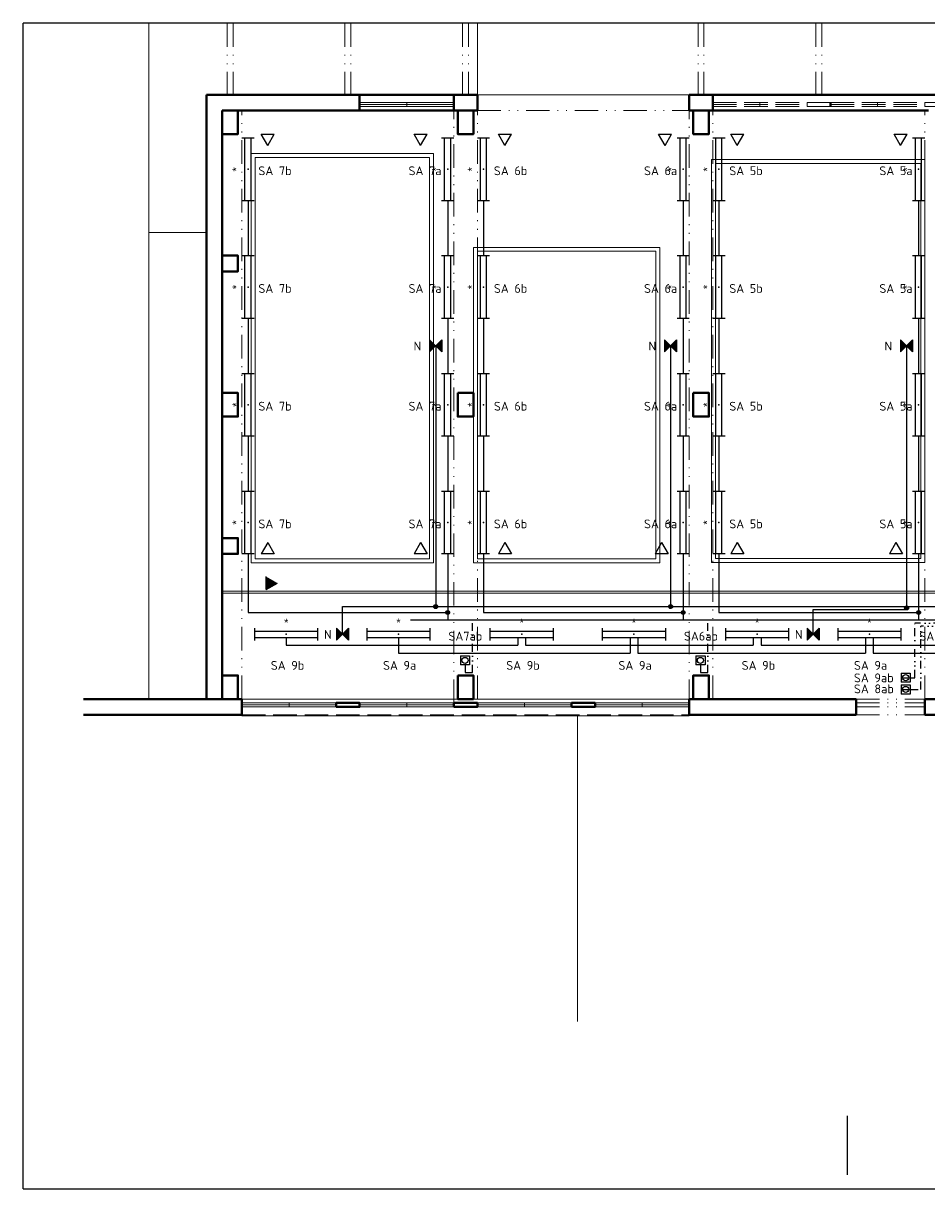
# Model space of a CAD drawing. Header units: millimetres. Extents: x 65483 to 128859, y -512428 to -482728.
# Tile 1 of 3: x 65483 to 88503, y -512428 to -482728. Entities that reach past the tile are written whole.
import ezdxf
from ezdxf.enums import TextEntityAlignment as Align

# ---------------------------------------------------------------- set-up
doc = ezdxf.new("R2010")
doc.units = ezdxf.units.MM
doc.header["$LTSCALE"] = 200
for name, pattern in [('0101aČÁRKOVANÁ', [4, 3, -1]), ('0103aDVOJČERCHOVANÁ', [6.2, 3, -1, 0.1, -1, 0.1, -1]), ('DIVIDE', [5.3, 2, -1, 0.15, -1, 0.15, -1])]:
    doc.linetypes.add(name, pattern=pattern)
for name, color, linetype, lineweight in [('010 ramecek', 255, 'Continuous', 25), ('910-okno', 7, 'Continuous', 15), ('910-okno nad rovinou řezu', 7, '0101aČÁRKOVANÁ', 15), ('910-tenka', 7, 'Continuous', 15), ('910-tenka nad', 7, '0103aDVOJČERCHOVANÁ', 15), ('910-tenka pod', 7, '0101aČÁRKOVANÁ', 15), ('910-tlusta', 7, 'Continuous', 40)]:
    doc.layers.add(name, color=color, linetype=linetype, lineweight=lineweight)
for name, color, linetype in [('090-Z-OVLÁDACÍ', 3, 'DIVIDE'), ('090-Z-ROZVADECE', 1, 'Continuous'), ('090-Z-SDRUŽENÁ', 6, 'Continuous'), ('090-Z-VYPÍNAČE', 2, 'Continuous'), ('EL1', 7, 'Continuous'), ('EL3', 1, 'Continuous'), ('ILS_LUMINAIRES', 7, 'Continuous')]:
    doc.layers.add(name, color=color, linetype=linetype)
doc.styles.add('ISOCPEUR_10', font='isocpeur.ttf')
doc.styles.get("Standard").update_dxf_attribs({"font": 'arial.ttf'})

# ---------------------------------------------------------------- blocks, each defined once
blk = doc.blocks.new('ELJL22')
at = {"layer": 'EL3', "linetype": 'Continuous'}
for p, q in [((-8, -1.56), (-8, 1.56)), ((-8, 0.78), (8, 0.78)), ((8, 1.56), (8, -1.56)), ((-8, -0.78), (8, -0.78))]:
    blk.add_line(p, q, dxfattribs=at)
blk.add_point((0, 0), dxfattribs=at)
at = {"layer": 'EL1', "flags": 8}
blk.add_attdef('POPIS', text='', height=1, dxfattribs=at).set_placement((0, 3), align=Align.MIDDLE)
at = {"layer": 'EL1', "linetype": 'Continuous', "flags": 1}
blk.add_attdef('SVITIDLO', (0, 0), '', height=2, dxfattribs=at)
blk = doc.blocks.new('tlačítko')
at = {"layer": '090-Z-VYPÍNAČE'}
for p, q in [((-3120398, -5107014), (-3120398, -5107344)), ((-3120398, -5107014), (-3120069, -5107014)), ((-3120069, -5107014), (-3120069, -5107344)), ((-3120069, -5107344), (-3120398, -5107344))]:
    blk.add_line(p, q, dxfattribs=at)
blk.add_circle((-3120234, -5107179), 111, dxfattribs=at)
blk = doc.blocks.new('EL620')
for p, q in [((-2.85, 2.85), (2.85, -2.85)), ((-2.85, -2.85), (2.85, 2.85))]:
    blk.add_line(p, q)
blk = doc.blocks.new('nouzové svítidlo')
at = {"layer": '090-Z-ROZVADECE'}
h = blk.add_hatch(color=256, dxfattribs=at)
h.paths.add_polyline_path([(-3101660, -5105061), (-3101388, -5104789), (-3101660, -5104516)])
h.paths.add_polyline_path([(-3101115, -5104516), (-3101388, -5104789), (-3101115, -5105061)])
for p, q in [((-3101660, -5104516), (-3101660, -5105061)), ((-3101115, -5104516), (-3101115, -5105061))]:
    blk.add_line(p, q, dxfattribs=at)
at = {"layer": '090-Z-ROZVADECE', "color": 1, "xscale": 95.625, "yscale": 95.625, "zscale": 1.5, "rotation": 180}
blk.add_blockref('EL620', (-3101388, -5104789), dxfattribs=at)

msp = doc.modelspace()

# ---------------------------------------------------------------- hatches: boundary and pattern name
at = {"layer": '090-Z-VYPÍNAČE'}
h = msp.add_hatch(color=256, dxfattribs=at)
h.dxf.hatch_style = 1
h.paths.add_polyline_path([(71671, -496829), (71671, -497160), (71958, -496994)])
h = msp.add_hatch(color=256, dxfattribs=at)
h.dxf.hatch_style = 1
edge = h.paths.add_edge_path()
edge.add_arc((75991, -497593), 50, 0, 360)
h = msp.add_hatch(color=256, dxfattribs=at)
h.dxf.hatch_style = 1
edge = h.paths.add_edge_path()
edge.add_arc((76297, -497743), 50, 0, 360)
h = msp.add_hatch(color=256, dxfattribs=at)
h.dxf.hatch_style = 1
edge = h.paths.add_edge_path()
edge.add_arc((81977, -497593), 50, 0, 360)
h = msp.add_hatch(color=256, dxfattribs=at)
h.dxf.hatch_style = 1
edge = h.paths.add_edge_path()
edge.add_arc((82297, -497743), 50, 0, 360)
h = msp.add_hatch(color=256, dxfattribs=at)
h.dxf.hatch_style = 1
edge = h.paths.add_edge_path()
edge.add_arc((87991, -497628), 50, 0, 360)
h = msp.add_hatch(color=256, dxfattribs=at)
h.dxf.hatch_style = 1
edge = h.paths.add_edge_path()
edge.add_arc((88296, -497743), 50, 0, 360)

# ---------------------------------------------------------------- linework, layer by layer
at = {"layer": '010 ramecek', "ltscale": 25}
for p, q in [((128483, -482728), (65483, -482728)), ((65483, -512428), (65483, -482728)), ((86483, -512074), (86483, -510572)), ((65483, -512428), (128483, -512428))]:
    msp.add_line(p, q, dxfattribs=at)
at = {"layer": '090-Z-OVLÁDACÍ', "ltscale": 0.5}
for p, q in [((76929, -499274), (76929, -497943)), ((82929, -499274), (82929, -497943)), ((88203, -499405), (88203, -498018)), ((113258, -498018), (88203, -498018)), ((88353, -499705), (88353, -498093)), ((113333, -498093), (88353, -498093)), ((76739, -499080), (76739, -499274)), ((82739, -499080), (82739, -499274)), ((76739, -499274), (76929, -499274)), ((82739, -499274), (82929, -499274)), ((88084, -499405), (88203, -499405)), ((88084, -499705), (88353, -499705))]:
    msp.add_line(p, q, dxfattribs=at)
at = {"layer": '090-Z-SDRUŽENÁ'}
msp.add_line((113183, -497943), (75353, -497943), dxfattribs=at)
at = {"layer": '090-Z-VYPÍNAČE'}
for p, q in [((71712, -485844), (71547, -485557)), ((71547, -485557), (71878, -485557)), ((71712, -485844), (71878, -485557)), ((75606, -485844), (75441, -485557)), ((75441, -485557), (75772, -485557)), ((75606, -485844), (75772, -485557)), ((77757, -485844), (77592, -485557)), ((77592, -485557), (77923, -485557)), ((77757, -485844), (77923, -485557)), ((81837, -485844), (81672, -485557)), ((81672, -485557), (82003, -485557)), ((81837, -485844), (82003, -485557)), ((83676, -485844), (83511, -485557)), ((83511, -485557), (83842, -485557)), ((83676, -485844), (83842, -485557)), ((87839, -485844), (87673, -485557)), ((87673, -485557), (88004, -485557)), ((87839, -485844), (88004, -485557)), ((71209, -487249), (71209, -488649)), ((76297, -487249), (76297, -488649)), ((77209, -487249), (77209, -488649)), ((82297, -487249), (82297, -488649)), ((83208, -487249), (83208, -488649)), ((88296, -487249), (88296, -488649)), ((71209, -490249), (71209, -491649)), ((76297, -490249), (76297, -491649)), ((77209, -490249), (77209, -491649)), ((82297, -490249), (82297, -491649)), ((83208, -490249), (83208, -491649)), ((88296, -490249), (88296, -491649)), ((75991, -490949), (75991, -497593)), ((81977, -490949), (81977, -497593)), ((87991, -490949), (87991, -497593)), ((71209, -493249), (71209, -494649)), ((76297, -493249), (76297, -494649)), ((77209, -493249), (77209, -494649)), ((82297, -493249), (82297, -494649)), ((83208, -493249), (83208, -494649)), ((88296, -493249), (88296, -494649)), ((71712, -495961), (71547, -496248)), ((71712, -495961), (71878, -496248)), ((75606, -495961), (75441, -496248)), ((75606, -495961), (75772, -496248)), ((77757, -495961), (77592, -496248)), ((77757, -495961), (77923, -496248)), ((81747, -495961), (81582, -496248)), ((81747, -495961), (81913, -496248)), ((83676, -495961), (83511, -496248)), ((83676, -495961), (83842, -496248)), ((87718, -495961), (87553, -496248)), ((87718, -495961), (87884, -496248)), ((71209, -496249), (71209, -497743)), ((71878, -496248), (71547, -496248)), ((75772, -496248), (75441, -496248)), ((76297, -496249), (76297, -497943)), ((77209, -496249), (77209, -497743)), ((77923, -496248), (77592, -496248)), ((81913, -496248), (81582, -496248)), ((82297, -496249), (82297, -497943)), ((83208, -496249), (83208, -497743)), ((83842, -496248), (83511, -496248)), ((87884, -496248), (87553, -496248)), ((88296, -496249), (88296, -497943)), ((71671, -497160), (71671, -496829)), ((71671, -497160), (71958, -496994)), ((71209, -497743), (76297, -497743)), ((73613, -498299), (73613, -497593)), ((73613, -497593), (109613, -497593)), ((77209, -497743), (82296, -497743)), ((83208, -497743), (88295, -497743)), ((85613, -498299), (85613, -497668)), ((85613, -497668), (87991, -497668)), ((72183, -498377), (72183, -498577)), ((72183, -498577), (78083, -498577)), ((75043, -498377), (75043, -498777)), ((78083, -498377), (78083, -498577)), ((78283, -498377), (78283, -498577)), ((78283, -498577), (84083, -498577)), ((80943, -498377), (80943, -498777)), ((81143, -498377), (81143, -498777)), ((84083, -498377), (84083, -498577)), ((84283, -498377), (84283, -498577)), ((84283, -498577), (90183, -498577)), ((86943, -498377), (86943, -498777)), ((87143, -498377), (87143, -498777)), ((75043, -498777), (80943, -498777)), ((81143, -498777), (86943, -498777)), ((87143, -498777), (93043, -498777)), ((87891, -499405), (88047, -499405)), ((87891, -499705), (88047, -499705))]:
    msp.add_line(p, q, dxfattribs=at)
for centre in [(75991, -497593), (76297, -497743), (81977, -497593), (82297, -497743), (87991, -497628), (88296, -497743)]:
    msp.add_circle(centre, 50, dxfattribs=at)
at = {"layer": '910-okno'}
for p, q in [((76453, -484749), (74053, -484749)), ((76453, -484799), (74053, -484799)), ((76453, -484849), (74053, -484849)), ((75253, -484849), (75253, -484749)), ((84253, -484849), (84253, -484749)), ((86053, -484849), (86053, -484749)), ((71053, -500049), (73453, -500049)), ((71053, -500099), (73453, -500099)), ((72253, -500049), (72253, -500149)), ((76453, -500049), (74053, -500049)), ((76453, -500099), (74053, -500099)), ((75253, -500049), (75253, -500149)), ((77053, -500049), (79453, -500049)), ((77053, -500099), (79453, -500099)), ((78253, -500049), (78253, -500149)), ((82453, -500049), (80053, -500049)), ((82453, -500099), (80053, -500099)), ((81253, -500049), (81253, -500149)), ((71053, -500149), (73453, -500149)), ((76453, -500149), (74053, -500149)), ((77053, -500149), (79453, -500149)), ((82453, -500149), (80053, -500149))]:
    msp.add_line(p, q, dxfattribs=at)
at = {"layer": '910-okno nad rovinou řezu'}
for p, q in [((83053, -484749), (85453, -484749)), ((83053, -484799), (85453, -484799)), ((83053, -484849), (85453, -484849)), ((86053, -484749), (88453, -484749)), ((86053, -484799), (88453, -484799)), ((86053, -484849), (88453, -484849)), ((87253, -484849), (87253, -484749))]:
    msp.add_line(p, q, dxfattribs=at)
msp.add_lwpolyline([(86053, -484749), (85453, -484749), (85453, -484849), (86053, -484849)], dxfattribs=at)
msp.add_lwpolyline([(88453, -484849), (89053, -484849), (89053, -484749), (88453, -484749)], close=True, dxfattribs=at)
at = {"layer": '910-tenka'}
for p, q in [((68683, -499949), (68683, -482728)), ((77053, -484549), (77053, -482728)), ((77053, -484549), (82453, -484549)), ((70153, -488059), (68683, -488059)), ((71053, -499949), (76553, -499949)), ((76953, -499949), (82553, -499949)), ((71053, -500374), (71053, -500349)), ((71053, -500374), (82453, -500374)), ((82453, -500349), (82453, -500374))]:
    msp.add_line(p, q, dxfattribs=at)
for points in [[(71293, -496479), (75933, -496479), (75933, -486049), (71293, -486049)], [(71393, -496379), (75833, -496379), (75833, -486149), (71393, -486149)], [(83023, -496469), (88453, -496469), (88453, -486199), (83023, -486199)], [(83123, -496369), (88353, -496369), (88353, -486299), (83123, -486299)], [(76953, -496479), (81703, -496479), (81703, -488439), (76953, -488439)], [(77053, -496379), (81603, -496379), (81603, -488539), (77053, -488539)], [(70553, -497249), (113583, -497249), (113583, -497199), (70553, -497199)]]:
    msp.add_lwpolyline(points, close=True, dxfattribs=at)
msp.add_lwpolyline([(79603, -500349), (79603, -508165)], dxfattribs=at)
at = {"layer": '910-tenka nad', "linetype": '0103aDVOJČERCHOVANÁ'}
for p, q in [((70678, -482728), (70678, -484549)), ((70828, -482728), (70828, -484549)), ((73678, -482728), (73678, -484549)), ((73828, -482728), (73828, -484549)), ((76678, -482728), (76678, -484549)), ((76828, -482728), (76828, -484549)), ((82678, -482728), (82678, -484549)), ((82828, -482728), (82828, -484549)), ((85678, -482728), (85678, -484549)), ((85828, -482728), (85828, -484549)), ((77053, -484549), (82453, -484549)), ((71053, -499949), (71053, -484949)), ((76453, -500049), (76453, -484949)), ((77053, -484949), (82453, -484949)), ((77053, -499949), (77053, -484949)), ((82453, -500049), (82453, -484949)), ((83053, -499949), (83053, -484949)), ((88453, -499949), (88453, -484949)), ((86703, -499949), (88453, -499949)), ((86703, -500049), (88453, -500049)), ((86703, -500149), (88453, -500149)), ((86703, -500349), (88453, -500349))]:
    msp.add_line(p, q, dxfattribs=at)
at = {"layer": '910-tenka pod'}
msp.add_line((71053, -500349), (82453, -500349), dxfattribs=at)
at = {"layer": '910-tlusta'}
for p, q in [((70153, -499949), (70153, -484549)), ((70153, -484549), (71053, -484549)), ((71053, -484549), (76453, -484549)), ((74053, -484549), (74053, -484949)), ((82453, -484949), (82453, -484549)), ((82453, -484549), (83053, -484549)), ((83053, -484949), (83053, -484549)), ((83053, -484549), (92053, -484549)), ((70553, -484949), (71053, -484949)), ((70553, -499949), (70553, -484949)), ((71053, -484949), (76552, -484949)), ((82453, -484949), (83053, -484949)), ((83053, -484949), (88553, -484949)), ((67020, -499949), (70553, -499949)), ((70553, -499949), (71053, -499949)), ((71053, -500349), (71053, -499949)), ((82453, -499949), (86703, -499949)), ((82453, -499949), (82453, -500349)), ((86703, -500349), (86703, -499949)), ((88453, -499949), (92053, -499949)), ((88453, -499949), (88453, -500349)), ((70153, -500349), (67020, -500349)), ((70153, -500349), (71053, -500349)), ((82453, -500349), (86703, -500349)), ((88453, -500349), (92053, -500349))]:
    msp.add_line(p, q, dxfattribs=at)
for points in [[(76453, -484549), (77053, -484549), (77053, -484949), (76453, -484949)], [(76553, -492149), (76953, -492149), (76953, -492749), (76553, -492749)], [(82553, -492149), (82953, -492149), (82953, -492749), (82553, -492749)], [(76553, -499349), (76953, -499349), (76953, -499949), (76553, -499949)], [(73453, -500149), (74053, -500149), (74053, -500049), (73453, -500049)], [(76453, -500149), (77053, -500149), (77053, -500049), (76453, -500049)], [(79453, -500149), (80053, -500149), (80053, -500049), (79453, -500049)]]:
    msp.add_lwpolyline(points, close=True, dxfattribs=at)
for points in [[(70953, -484949), (70953, -485549), (70553, -485549)], [(76953, -484949), (76953, -485549), (76553, -485549), (76553, -484949)], [(82953, -484949), (82953, -485549), (82553, -485549), (82553, -484949)], [(86053, -484849), (86053, -484749)], [(70553, -488649), (70953, -488649), (70953, -489049), (70553, -489049)], [(70553, -492149), (70953, -492149), (70953, -492749), (70553, -492749)], [(70553, -495849), (70953, -495849), (70953, -496249), (70553, -496249)], [(70553, -499349), (70953, -499349), (70953, -499949)], [(82553, -499949), (82553, -499349), (82953, -499349), (82953, -499949)]]:
    msp.add_lwpolyline(points, dxfattribs=at)

# ---------------------------------------------------------------- block references
at = {"layer": '090-Z-ROZVADECE', "xscale": 0.5625, "yscale": 0.5625, "zscale": 0.5625}
for p in [(1820521, 2380495), (1826507, 2380495), (1832521, 2380495), (1818144, 2373145), (1830144, 2373145)]:
    msp.add_blockref('nouzové svítidlo', p, dxfattribs=at)
at = {"layer": '090-Z-VYPÍNAČE', "xscale": 0.6999999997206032, "yscale": 0.6999999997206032, "zscale": 0.6999999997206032}
for p in [(2260902, 3076061), (2266902, 3076061), (2272132, 3075620), (2272132, 3075320)]:
    msp.add_blockref('tlačítko', p, dxfattribs=at)
at = {"layer": 'ILS_LUMINAIRES'}
ref = msp.add_blockref('ELJL22', (71209, -486449), dxfattribs=dict(at, xscale=100, yscale=100, zscale=100, rotation=90))
ref.add_attrib('POPIS', '*', dxfattribs={"layer": 'EL1', "height": 200, "rotation": 90}).set_placement((70909, -486449), align=Align.MIDDLE)
ref = msp.add_blockref('ELJL22', (76297, -486449), dxfattribs=dict(at, xscale=100, yscale=100, zscale=100, rotation=90))
ref.add_attrib('POPIS', '*', dxfattribs={"layer": 'EL1', "height": 200, "rotation": 90}).set_placement((75997, -486449), align=Align.MIDDLE)
ref = msp.add_blockref('ELJL22', (77209, -486449), dxfattribs=dict(at, xscale=100, yscale=100, zscale=100, rotation=90))
ref.add_attrib('POPIS', '*', dxfattribs={"layer": 'EL1', "height": 200, "rotation": 90}).set_placement((76909, -486449), align=Align.MIDDLE)
ref = msp.add_blockref('ELJL22', (82297, -486449), dxfattribs=dict(at, xscale=100, yscale=100, zscale=100, rotation=90))
ref.add_attrib('POPIS', '*', dxfattribs={"layer": 'EL1', "height": 200, "rotation": 90}).set_placement((81997, -486449), align=Align.MIDDLE)
ref = msp.add_blockref('ELJL22', (83208, -486449), dxfattribs=dict(at, xscale=100, yscale=100, zscale=100, rotation=90))
ref.add_attrib('POPIS', '*', dxfattribs={"layer": 'EL1', "height": 200, "rotation": 90}).set_placement((82908, -486449), align=Align.MIDDLE)
ref = msp.add_blockref('ELJL22', (88296, -486449), dxfattribs=dict(at, xscale=100, yscale=100, zscale=100, rotation=90))
ref.add_attrib('POPIS', '*', dxfattribs={"layer": 'EL1', "height": 200, "rotation": 90}).set_placement((87996, -486449), align=Align.MIDDLE)
ref = msp.add_blockref('ELJL22', (71209, -489449), dxfattribs=dict(at, xscale=100, yscale=100, zscale=100, rotation=90))
ref.add_attrib('POPIS', '*', dxfattribs={"layer": 'EL1', "height": 200, "rotation": 90}).set_placement((70909, -489449), align=Align.MIDDLE)
ref = msp.add_blockref('ELJL22', (76297, -489449), dxfattribs=dict(at, xscale=100, yscale=100, zscale=100, rotation=90))
ref.add_attrib('POPIS', '*', dxfattribs={"layer": 'EL1', "height": 200, "rotation": 90}).set_placement((75997, -489449), align=Align.MIDDLE)
ref = msp.add_blockref('ELJL22', (77209, -489449), dxfattribs=dict(at, xscale=100, yscale=100, zscale=100, rotation=90))
ref.add_attrib('POPIS', '*', dxfattribs={"layer": 'EL1', "height": 200, "rotation": 90}).set_placement((76909, -489449), align=Align.MIDDLE)
ref = msp.add_blockref('ELJL22', (82297, -489449), dxfattribs=dict(at, xscale=100, yscale=100, zscale=100, rotation=90))
ref.add_attrib('POPIS', '*', dxfattribs={"layer": 'EL1', "height": 200, "rotation": 90}).set_placement((81997, -489449), align=Align.MIDDLE)
ref = msp.add_blockref('ELJL22', (83208, -489449), dxfattribs=dict(at, xscale=100, yscale=100, zscale=100, rotation=90))
ref.add_attrib('POPIS', '*', dxfattribs={"layer": 'EL1', "height": 200, "rotation": 90}).set_placement((82908, -489449), align=Align.MIDDLE)
ref = msp.add_blockref('ELJL22', (88296, -489449), dxfattribs=dict(at, xscale=100, yscale=100, zscale=100, rotation=90))
ref.add_attrib('POPIS', '*', dxfattribs={"layer": 'EL1', "height": 200, "rotation": 90}).set_placement((87996, -489449), align=Align.MIDDLE)
ref = msp.add_blockref('ELJL22', (71209, -492449), dxfattribs=dict(at, xscale=100, yscale=100, zscale=100, rotation=90))
ref.add_attrib('POPIS', '*', dxfattribs={"layer": 'EL1', "height": 200, "rotation": 90}).set_placement((70909, -492449), align=Align.MIDDLE)
ref = msp.add_blockref('ELJL22', (76297, -492449), dxfattribs=dict(at, xscale=100, yscale=100, zscale=100, rotation=90))
ref.add_attrib('POPIS', '*', dxfattribs={"layer": 'EL1', "height": 200, "rotation": 90}).set_placement((75997, -492449), align=Align.MIDDLE)
ref = msp.add_blockref('ELJL22', (77209, -492449), dxfattribs=dict(at, xscale=100, yscale=100, zscale=100, rotation=90))
ref.add_attrib('POPIS', '*', dxfattribs={"layer": 'EL1', "height": 200, "rotation": 90}).set_placement((76909, -492449), align=Align.MIDDLE)
ref = msp.add_blockref('ELJL22', (82297, -492449), dxfattribs=dict(at, xscale=100, yscale=100, zscale=100, rotation=90))
ref.add_attrib('POPIS', '*', dxfattribs={"layer": 'EL1', "height": 200, "rotation": 90}).set_placement((81997, -492449), align=Align.MIDDLE)
ref = msp.add_blockref('ELJL22', (83208, -492449), dxfattribs=dict(at, xscale=100, yscale=100, zscale=100, rotation=90))
ref.add_attrib('POPIS', '*', dxfattribs={"layer": 'EL1', "height": 200, "rotation": 90}).set_placement((82908, -492449), align=Align.MIDDLE)
ref = msp.add_blockref('ELJL22', (88296, -492449), dxfattribs=dict(at, xscale=100, yscale=100, zscale=100, rotation=90))
ref.add_attrib('POPIS', '*', dxfattribs={"layer": 'EL1', "height": 200, "rotation": 90}).set_placement((87996, -492449), align=Align.MIDDLE)
ref = msp.add_blockref('ELJL22', (71209, -495449), dxfattribs=dict(at, xscale=100, yscale=100, zscale=100, rotation=90))
ref.add_attrib('POPIS', '*', dxfattribs={"layer": 'EL1', "height": 200, "rotation": 90}).set_placement((70909, -495449), align=Align.MIDDLE)
ref = msp.add_blockref('ELJL22', (76297, -495449), dxfattribs=dict(at, xscale=100, yscale=100, zscale=100, rotation=90))
ref.add_attrib('POPIS', '*', dxfattribs={"layer": 'EL1', "height": 200, "rotation": 90}).set_placement((75997, -495449), align=Align.MIDDLE)
ref = msp.add_blockref('ELJL22', (77209, -495449), dxfattribs=dict(at, xscale=100, yscale=100, zscale=100, rotation=90))
ref.add_attrib('POPIS', '*', dxfattribs={"layer": 'EL1', "height": 200, "rotation": 90}).set_placement((76909, -495449), align=Align.MIDDLE)
ref = msp.add_blockref('ELJL22', (82297, -495449), dxfattribs=dict(at, xscale=100, yscale=100, zscale=100, rotation=90))
ref.add_attrib('POPIS', '*', dxfattribs={"layer": 'EL1', "height": 200, "rotation": 90}).set_placement((81997, -495449), align=Align.MIDDLE)
ref = msp.add_blockref('ELJL22', (83208, -495449), dxfattribs=dict(at, xscale=100, yscale=100, zscale=100, rotation=90))
ref.add_attrib('POPIS', '*', dxfattribs={"layer": 'EL1', "height": 200, "rotation": 90}).set_placement((82908, -495449), align=Align.MIDDLE)
ref = msp.add_blockref('ELJL22', (88296, -495449), dxfattribs=dict(at, xscale=100, yscale=100, zscale=100, rotation=90))
ref.add_attrib('POPIS', '*', dxfattribs={"layer": 'EL1', "height": 200, "rotation": 90}).set_placement((87996, -495449), align=Align.MIDDLE)
ref = msp.add_blockref('ELJL22', (72183, -498299), dxfattribs=dict(at, xscale=100, yscale=100, zscale=100, rotation=359.9999251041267))
ref.add_attrib('POPIS', '*', dxfattribs={"layer": 'EL1', "height": 200, "rotation": 359.9999}).set_placement((72183, -497999), align=Align.MIDDLE)
ref = msp.add_blockref('ELJL22', (75043, -498299), dxfattribs=dict(at, xscale=100, yscale=100, zscale=100, rotation=359.9999251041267))
ref.add_attrib('POPIS', '*', dxfattribs={"layer": 'EL1', "height": 200, "rotation": 359.9999}).set_placement((75043, -497999), align=Align.MIDDLE)
ref = msp.add_blockref('ELJL22', (78183, -498299), dxfattribs=dict(at, xscale=100, yscale=100, zscale=100, rotation=359.9999251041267))
ref.add_attrib('POPIS', '*', dxfattribs={"layer": 'EL1', "height": 200, "rotation": 359.9999}).set_placement((78183, -497999), align=Align.MIDDLE)
ref = msp.add_blockref('ELJL22', (78183, -498299), dxfattribs=dict(at, xscale=100, yscale=100, zscale=100, rotation=359.9999251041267))
ref.add_attrib('POPIS', '*', dxfattribs={"layer": 'EL1', "height": 200, "rotation": 359.9999}).set_placement((78183, -497999), align=Align.MIDDLE)
ref = msp.add_blockref('ELJL22', (81043, -498299), dxfattribs=dict(at, xscale=100, yscale=100, zscale=100, rotation=359.9999251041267))
ref.add_attrib('POPIS', '*', dxfattribs={"layer": 'EL1', "height": 200, "rotation": 359.9999}).set_placement((81043, -497999), align=Align.MIDDLE)
ref = msp.add_blockref('ELJL22', (84183, -498299), dxfattribs=dict(at, xscale=100, yscale=100, zscale=100, rotation=359.9999251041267))
ref.add_attrib('POPIS', '*', dxfattribs={"layer": 'EL1', "height": 200, "rotation": 359.9999}).set_placement((84183, -497999), align=Align.MIDDLE)
ref = msp.add_blockref('ELJL22', (87043, -498299), dxfattribs=dict(at, xscale=100, yscale=100, zscale=100, rotation=359.9999251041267))
ref.add_attrib('POPIS', '*', dxfattribs={"layer": 'EL1', "height": 200, "rotation": 359.9999}).set_placement((87043, -497999), align=Align.MIDDLE)

# ---------------------------------------------------------------- texts
at = {"layer": '090-Z-VYPÍNAČE', "style": 'ISOCPEUR_10'}
for s, p in [('SA 7b', (71473, -486599)), ('SA 7a', (75299, -486599)), ('SA 6b', (77473, -486599)), ('SA 6a', (81299, -486599)), ('SA 5b', (83472, -486599)), ('SA 5a', (87297, -486599)), ('SA 7b', (71473, -489599)), ('SA 7a', (75299, -489599)), ('SA 6b', (77473, -489599)), ('SA 6a', (81299, -489599)), ('SA 5b', (83472, -489599)), ('SA 5a', (87297, -489599)), ('N', (75429, -491067)), ('N', (81415, -491067)), ('N', (87429, -491067)), ('SA 7b', (71473, -492599)), ('SA 7a', (75299, -492599)), ('SA 6b', (77473, -492599)), ('SA 6a', (81299, -492599)), ('SA 5b', (83472, -492599)), ('SA 5a', (87297, -492599)), ('SA 7b', (71473, -495599)), ('SA 7a', (75299, -495599)), ('SA 6b', (77473, -495599)), ('SA 6a', (81299, -495599)), ('SA 5b', (83472, -495599)), ('SA 5a', (87297, -495599)), ('N', (73146, -498417)), ('SA7ab', (76316, -498460)), ('SA6ab', (82316, -498460)), ('N', (85146, -498417)), ('SA5ab', (88316, -498460)), ('SA 9b', (71788, -499205)), ('SA 9b', (77788, -499205)), ('SA 9b', (83788, -499205)), ('SA 9a', (74648, -499205)), ('SA 9a', (80648, -499205)), ('SA 9a', (86648, -499205)), ('SA 9ab', (86648, -499523)), ('SA 8ab', (86648, -499803))]:
    msp.add_text(s, height=225, rotation=0.15, dxfattribs=at).set_placement(p)

doc.saveas('drawing.dxf')
